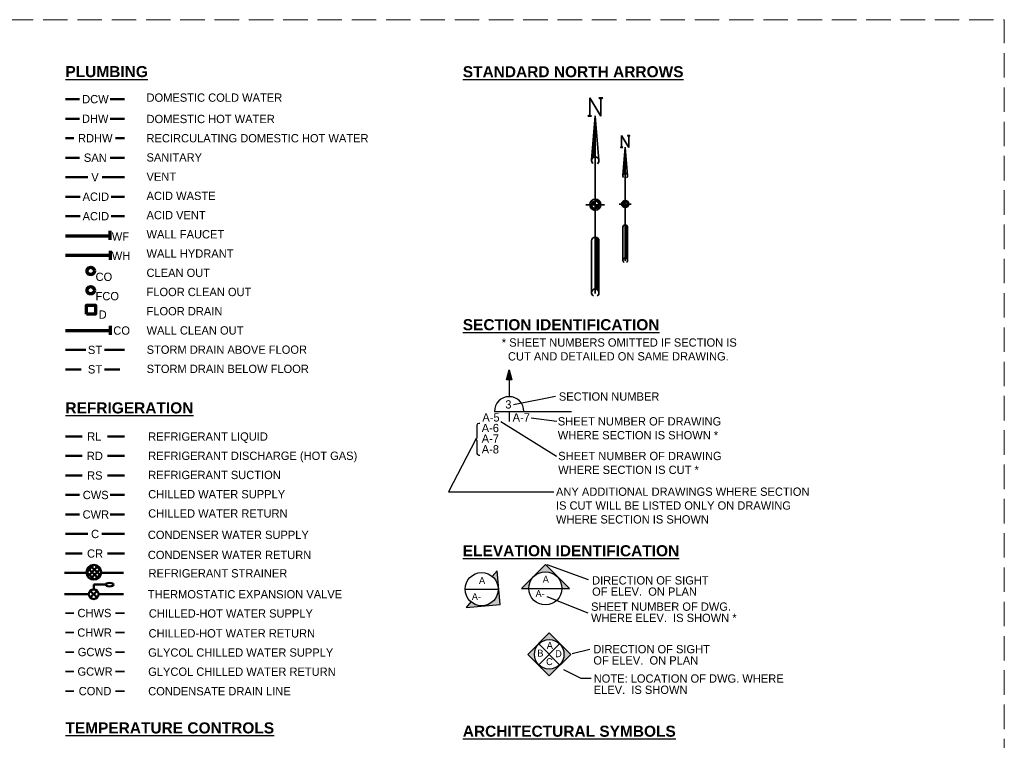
# Paper-space layout 'Layout1' of a CAD drawing. Header units: inches. Extents: x 1.2 to 32.4, y 0.8 to 21.2.
# Tile 12 of 12: x 18.3 to 32.4, y 11 to 21.2. Entities that reach past the tile are written whole.
import ezdxf
from ezdxf.enums import TextEntityAlignment as Align

# ---------------------------------------------------------------- set-up
doc = ezdxf.new("R2010")
doc.units = ezdxf.units.IN
doc.header["$MEASUREMENT"] = 0
for name, pattern in [('DGN Style 2', [0.369858, 0.221915, -0.147943]), ('DGN Style 3', [0.487989, 0.348564, -0.139426]), ('HIDDEN', [0.375, 0.25, -0.125])]:
    doc.linetypes.add(name, pattern=pattern)
for name, color, linetype, lineweight in [('A-ANNO-SYMB', 3, 'Continuous', 25), ('cenwoG302 - G-ANNO-TEXT', 53, 'Continuous', 25), ('G-ANNO-SYMB', 6, 'Continuous', 35), ('G-Anno-Text', 53, 'Continuous', 35), ('M-AFRZ-PIPE', 82, 'Continuous', 35), ('M-CNDW-PIPE', 73, 'Continuous', 50), ('M-CWTR-PIPE', 153, 'Continuous', 50), ('M-REFG-PIPE', 153, 'Continuous', 50), ('P-ACID-PIPE', 7, 'Continuous', 50), ('P-ACID-VENT', 7, 'HIDDEN', 50), ('P-DOMW-CPIP', 113, 'Continuous', 50), ('P-DOMW-EQPM', 7, 'Continuous', 70), ('P-DOMW-HPIP', 113, 'Continuous', 50), ('P-SANR-EQPM', 204, 'Continuous', 70), ('P-SANR-PIPE', 193, 'Continuous', 50), ('P-SANR-VENT', 193, 'HIDDEN', 50), ('P-STRM-PIPE', 153, 'Continuous', 50)]:
    doc.layers.add(name, color=color, linetype=linetype, lineweight=lineweight)
doc.layers.add('G-Anno-Nplt', color=5, linetype='Continuous', lineweight=25, plot=False)
doc.styles.add('Style-Arial', font='ARIAL.TTF')
doc.styles.add('Style-WORKING', font='WORKING.shx')
doc.styles.add('Text', font='txt')
doc.styles.add('Title', font='ARIALBD.TTF')

# ---------------------------------------------------------------- blocks, each defined once
blk = doc.blocks.new('coeSheet')
at = {"layer": 'G-Anno-Nplt', "color": 7, "linetype": 'DGN Style 3', "lineweight": 18, "flags": 128}
blk.add_lwpolyline([(-0.2, 0), (30.875, 0), (30.875, 20.5), (-0.2, 20.5)], close=True, dxfattribs=at)
at = {"layer": 'G-Anno-Text', "color": 1, "linetype": 'Continuous', "lineweight": 25, "style": 'Style-WORKING'}
for tag, p in [('14_appr', (29.227, 18.65)), ('13_appr', (29.43, 18.65)), ('12_appr', (29.633, 18.65)), ('11_appr', (29.836, 18.65)), ('10_appr', (30.039, 18.65)), ('09_appr', (30.242, 18.65)), ('08_appr', (30.445, 18.65)), ('14_date', (29.227, 18.1)), ('13_date', (29.43, 18.1)), ('12_date', (29.633, 18.1)), ('11_date', (29.836, 18.1)), ('10_date', (30.039, 18.1)), ('09_date', (30.242, 18.1)), ('08_date', (30.445, 18.1)), ('14_mark', (29.227, 15.1)), ('13_mark', (29.43, 15.1)), ('12_mark', (29.633, 15.1)), ('11_mark', (29.836, 15.1)), ('10_mark', (30.039, 15.1)), ('09_mark', (30.242, 15.1)), ('08_mark', (30.445, 15.1)), ('07_appr', (29.227, 14.7)), ('06_appr', (29.43, 14.7)), ('05_appr', (29.633, 14.7)), ('04_appr', (29.836, 14.7)), ('03_appr', (30.039, 14.7)), ('02_appr', (30.242, 14.7)), ('01_appr', (30.445, 14.7)), ('07_date', (29.227, 14.15)), ('06_date', (29.43, 14.15)), ('05_date', (29.633, 14.15)), ('04_date', (29.836, 14.15)), ('03_date', (30.039, 14.15)), ('02_date', (30.242, 14.15)), ('01_date', (30.445, 14.15)), ('07_mark', (29.227, 11.15)), ('06_mark', (29.43, 11.15)), ('05_mark', (29.633, 11.15)), ('04_mark', (29.836, 11.15)), ('03_mark', (30.039, 11.15)), ('02_mark', (30.242, 11.15)), ('01_mark', (30.445, 11.15))]:
    blk.add_attdef(tag, text='', height=0.075, rotation=90, dxfattribs=at).set_placement(p, align=Align.MIDDLE_CENTER)
for tag, p in [('14_desc', (29.227, 15.35)), ('13_desc', (29.43, 15.35)), ('12_desc', (29.633, 15.35)), ('11_desc', (29.836, 15.35)), ('10_desc', (30.039, 15.35)), ('09_desc', (30.242, 15.35)), ('08_desc', (30.445, 15.35)), ('07_desc', (29.227, 11.4)), ('06_desc', (29.43, 11.4)), ('05_desc', (29.633, 11.4)), ('04_desc', (29.836, 11.4)), ('03_desc', (30.039, 11.4)), ('02_desc', (30.242, 11.4)), ('01_desc', (30.445, 11.4))]:
    blk.add_attdef(tag, text='', height=0.075, rotation=90, dxfattribs=at).set_placement(p, align=Align.MIDDLE_LEFT)
at = {"layer": 'G-Anno-Text', "color": 1, "linetype": 'Continuous', "lineweight": 25, "style": 'Style-WORKING', "flags": 2}
for tag, p in [('plot_sytime', (30.595, 9.575)), ('plot_scale', (30.595, 8.275)), ('plot_short_design', (30.27, 7.675)), ('plot_design', (-0.255, 2.6)), ('plot_username', (-0.255, 1.4))]:
    blk.add_attdef(tag, text='', height=0.075, rotation=90, dxfattribs=at).set_placement(p, align=Align.TOP_LEFT)
at = {"layer": 'G-Anno-Text', "color": 1, "linetype": 'Continuous', "lineweight": 25, "style": 'Style-WORKING'}
for tag, p in [('issue_date', (29.295, 9.275)), ('file_num', (30.27, 9.275)), ('checked_by', (29.62, 8.454)), ('designed_by_name', (29.295, 7.675)), ('submitted_by_name', (29.945, 7.675)), ('drawn_by', (29.62, 7.675)), ('sheet_size', (30.595, 7.675))]:
    blk.add_attdef(tag, text='', height=0.075, rotation=90, dxfattribs=at).set_placement(p, align=Align.TOP_LEFT)
at = {"layer": 'G-Anno-Text', "color": 6, "linetype": 'Continuous', "lineweight": 35, "style": 'Style-Arial'}
for tag, p in [('sheet_title_1', (30.1, 3.147)), ('sheet_title_2', (30.3, 3.147)), ('sheet_title_3', (30.5, 3.147))]:
    blk.add_attdef(tag, text='', height=0.12, rotation=90, dxfattribs=at).set_placement(p, align=Align.TOP_CENTER)
at = {"layer": 'G-Anno-Text', "linetype": 'Continuous', "lineweight": 50, "style": 'Style-Arial'}
blk.add_attdef('sheet_id', text='', height=0.25, rotation=0, dxfattribs=at).set_placement((29.938, 0.375), align=Align.MIDDLE_CENTER)

psp = doc.layouts.get("Layout1")

# ---------------------------------------------------------------- hatches: boundary and pattern name
at = {"layer": 'A-ANNO-SYMB'}
for points in [[(25.82, 13.498), (25.479, 13.157), (25.584, 13.157, -1), (26.057, 13.157), (26.162, 13.157)], [(24.761, 12.965), (24.694, 12.884), (25.175, 12.927), (25.133, 13.407), (25.065, 13.327, -0.221695), (25.15, 13.146, -0.63707)]]:
    psp.add_hatch(color=256, dxfattribs=at).paths.add_polyline_path(points, flags=16)
h = psp.add_hatch(color=256, dxfattribs=at)
h.paths.add_polyline_path([(25.875, 11.912), (25.569, 12.218), (25.875, 12.525), (26.181, 12.218)])
h.paths.add_polyline_path([(26.085, 12.218, -1), (25.665, 12.218, -1)], flags=16)

# ---------------------------------------------------------------- linework, layer by layer
for p, q in [((25.266, 16.126), (25.305, 16.268)), ((25.266, 16.126), (25.305, 16.268)), ((25.274, 16.126), (25.305, 16.268)), ((25.274, 16.126), (25.305, 16.268)), ((25.282, 16.126), (25.305, 16.268)), ((25.282, 16.126), (25.305, 16.268)), ((25.289, 16.126), (25.305, 16.268)), ((25.289, 16.126), (25.305, 16.268)), ((25.297, 16.126), (25.305, 16.268)), ((25.297, 16.126), (25.305, 16.268)), ((25.304, 16.126), (25.305, 16.268)), ((25.304, 16.126), (25.305, 16.268)), ((25.305, 16.268), (25.305, 15.885)), ((25.305, 16.268), (25.342, 16.126)), ((25.311, 16.126), (25.305, 16.268)), ((25.319, 16.126), (25.305, 16.268)), ((25.326, 16.126), (25.305, 16.268)), ((25.334, 16.126), (25.305, 16.268)), ((25.305, 16.268), (25.342, 16.126)), ((25.311, 16.126), (25.305, 16.268)), ((25.319, 16.126), (25.305, 16.268)), ((25.326, 16.126), (25.305, 16.268)), ((25.334, 16.126), (25.305, 16.268)), ((25.342, 16.126), (25.266, 16.126)), ((25.342, 16.126), (25.266, 16.126)), ((25.094, 15.675), (26.193, 15.675)), ((25.304, 15.675), (25.304, 15.53)), ((24.677, 13.146), (25.15, 13.146)), ((25.727, 12.07), (26.023, 12.367)), ((25.727, 12.367), (26.023, 12.07))]:
    psp.add_line(p, q, dxfattribs=at)
at = {"layer": 'A-ANNO-SYMB', "flags": 128}
psp.add_lwpolyline([(24.761, 12.965), (24.694, 12.884), (25.175, 12.927), (25.133, 13.407), (25.065, 13.327)], dxfattribs=at)
at = {"layer": 'A-ANNO-SYMB'}
for centre, radius in [((24.913, 13.146), 0.236), ((25.82, 13.157), 0.236), ((25.875, 12.218), 0.21)]:
    psp.add_circle(centre, radius, dxfattribs=at)
psp.add_arc((25.305, 15.675), 0.21, 0, 180, dxfattribs=at)
for points in [[(25.479, 13.157), (26.162, 13.157), (25.82, 13.498)], [(25.875, 11.912), (26.181, 12.218), (25.875, 12.525), (25.569, 12.218)]]:
    psp.add_3dface(points, dxfattribs=at)
at = {"layer": 'cenwoG302 - G-ANNO-TEXT'}
for p, q in [((25.964, 15.887), (25.366, 15.767)), ((25.984, 15.532), (25.617, 15.578)), ((24.847, 15.48), (24.847, 15.296)), ((24.872, 15.506), (24.887, 15.506)), ((25.978, 15.034), (25.186, 15.529)), ((24.83, 15.279), (24.442, 14.529)), ((24.847, 15.263), (24.847, 15.078)), ((24.872, 15.053), (24.887, 15.053)), ((24.442, 14.529), (25.939, 14.529)), ((26.436, 13.278), (25.847, 13.494)), ((26.436, 13.278), (25.847, 13.494)), ((26.43, 12.804), (25.847, 13.038)), ((26.43, 12.804), (25.847, 13.038)), ((26.454, 12.287), (26.201, 12.227)), ((26.454, 12.287), (26.201, 12.227))]:
    psp.add_line(p, q, dxfattribs=at)
at = {"layer": 'cenwoG302 - G-ANNO-TEXT', "flags": 128}
psp.add_lwpolyline([(26.472, 11.873), (26.328, 11.872), (26.081, 11.999)], dxfattribs=at)
at = {"layer": 'cenwoG302 - G-ANNO-TEXT'}
for centre, radius, start, end in [((24.872, 15.48), 0.0252, 90, 180), ((24.83, 15.296), 0.0168, 270, 0), ((24.83, 15.263), 0.0168, 0, 90), ((24.872, 15.078), 0.0252, 180, 270)]:
    psp.add_arc(centre, radius, start, end, dxfattribs=at)
psp.add_point((24.83, 15.279), dxfattribs=at)
at = {"layer": 'G-ANNO-SYMB'}
for p, q in [((26.451, 19.876), (26.451, 20.138)), ((26.609, 19.876), (26.451, 20.138)), ((26.636, 20.138), (26.583, 20.138)), ((26.609, 20.12), (26.583, 20.138)), ((26.609, 20.12), (26.636, 20.138)), ((26.609, 19.876), (26.609, 20.138)), ((26.45, 19.892), (26.425, 19.875)), ((26.425, 19.875), (26.477, 19.875)), ((26.45, 19.892), (26.477, 19.875)), ((26.528, 19.88), (26.477, 19.249)), ((26.528, 19.875), (26.583, 19.249)), ((26.53, 19.851), (26.53, 17.351)), ((26.905, 19.433), (26.905, 19.601)), ((27.006, 19.433), (26.905, 19.601)), ((27.023, 19.601), (26.989, 19.601)), ((27.007, 19.589), (26.989, 19.601)), ((27.006, 19.433), (27.006, 19.601)), ((27.007, 19.589), (27.023, 19.601)), ((26.905, 19.443), (26.889, 19.432)), ((26.889, 19.432), (26.922, 19.432)), ((26.905, 19.443), (26.922, 19.432)), ((26.954, 19.435), (26.922, 19.031)), ((26.954, 19.432), (26.989, 19.031)), ((26.956, 19.417), (26.956, 17.817)), ((26.662, 18.615), (26.398, 18.615)), ((26.53, 18.613), (26.451, 18.613)), ((26.53, 18.613), (26.599, 18.613)), ((27.04, 18.626), (26.871, 18.626)), ((26.956, 18.625), (26.905, 18.625)), ((26.956, 18.625), (27, 18.625)), ((26.922, 18.297), (26.922, 17.826)), ((26.959, 18.264), (26.959, 17.86)), ((26.963, 18.264), (26.963, 17.86)), ((26.966, 18.264), (26.966, 17.86)), ((26.968, 18.264), (26.968, 17.86)), ((26.97, 18.264), (26.97, 17.86)), ((26.973, 18.264), (26.973, 17.86)), ((26.975, 18.264), (26.975, 17.86)), ((26.978, 18.264), (26.978, 17.86)), ((26.98, 18.264), (26.98, 17.86)), ((26.982, 18.264), (26.982, 17.86)), ((26.985, 18.28), (26.985, 17.86)), ((26.987, 18.284), (26.987, 17.86)), ((26.989, 17.827), (26.989, 18.297)), ((26.477, 18.102), (26.477, 17.366)), ((26.575, 18.074), (26.575, 17.418)), ((26.578, 18.082), (26.578, 17.418)), ((26.583, 17.367), (26.583, 18.102)), ((26.535, 18.05), (26.535, 17.418)), ((26.541, 18.05), (26.541, 17.418)), ((26.546, 18.05), (26.546, 17.418)), ((26.549, 18.05), (26.549, 17.418)), ((26.552, 18.05), (26.552, 17.418)), ((26.556, 18.05), (26.556, 17.418)), ((26.56, 18.05), (26.56, 17.418)), ((26.564, 18.05), (26.564, 17.418)), ((26.567, 18.05), (26.567, 17.418)), ((26.572, 18.05), (26.572, 17.418))]:
    psp.add_line(p, q, dxfattribs=at)
at = {"layer": 'G-ANNO-SYMB', "flags": 128}
for points in [[(26.63, 20.137), (26.588, 20.138), (26.608, 20.123), (26.632, 20.136), (26.588, 20.137), (26.627, 20.135), (26.595, 20.135), (26.609, 20.125), (26.625, 20.135), (26.599, 20.132), (26.611, 20.125), (26.621, 20.132), (26.603, 20.132), (26.618, 20.132), (26.606, 20.13), (26.618, 20.13), (26.605, 20.13), (26.614, 20.128), (26.611, 20.127), (26.603, 20.132)], [(26.469, 19.876), (26.431, 19.876), (26.467, 19.879), (26.45, 19.889), (26.432, 19.878), (26.469, 19.876), (26.453, 19.888), (26.438, 19.881), (26.461, 19.879), (26.45, 19.886), (26.441, 19.881), (26.456, 19.883), (26.446, 19.886), (26.458, 19.885), (26.46, 19.883), (26.458, 19.881)], [(26.483, 19.278), (26.528, 19.832), (26.483, 19.279), (26.528, 19.802), (26.487, 19.278), (26.53, 19.755), (26.493, 19.289), (26.529, 19.681), (26.526, 19.299), (26.525, 19.619), (26.52, 19.299), (26.521, 19.586), (26.516, 19.298), (26.516, 19.526), (26.511, 19.297), (26.511, 19.478), (26.509, 19.292), (26.508, 19.426), (26.505, 19.297), (26.504, 19.384), (26.502, 19.292), (26.499, 19.347), (26.498, 19.292), (26.493, 19.289), (26.491, 19.279), (26.481, 19.271), (26.502, 19.309), (26.523, 19.3), (26.525, 19.458), (26.505, 19.542), (26.53, 19.784)], [(27.02, 19.6), (26.993, 19.601), (27.006, 19.591), (27.021, 19.599), (26.993, 19.6), (27.018, 19.598), (26.997, 19.598), (27.007, 19.592), (27.016, 19.598), (27, 19.597), (27.008, 19.592), (27.014, 19.597), (27.002, 19.597), (27.012, 19.597), (27.005, 19.596), (27.012, 19.595), (27.004, 19.595), (27.009, 19.594), (27.008, 19.594), (27.002, 19.597)], [(26.917, 19.433), (26.893, 19.433), (26.916, 19.435), (26.905, 19.441), (26.893, 19.434), (26.917, 19.433), (26.907, 19.441), (26.897, 19.436), (26.912, 19.435), (26.905, 19.44), (26.899, 19.436), (26.908, 19.437), (26.902, 19.439), (26.91, 19.438), (26.911, 19.437), (26.91, 19.436)], [(26.926, 19.05), (26.954, 19.405), (26.926, 19.051), (26.954, 19.386), (26.928, 19.05), (26.956, 19.356), (26.932, 19.057), (26.955, 19.308), (26.953, 19.064), (26.953, 19.268), (26.95, 19.064), (26.95, 19.247), (26.947, 19.063), (26.947, 19.209), (26.944, 19.062), (26.944, 19.178), (26.943, 19.059), (26.942, 19.145), (26.94, 19.062), (26.939, 19.118), (26.938, 19.059), (26.936, 19.094), (26.935, 19.059), (26.932, 19.057), (26.931, 19.051), (26.924, 19.046), (26.938, 19.07), (26.951, 19.064), (26.953, 19.165), (26.94, 19.219), (26.956, 19.374)], [(26.528, 18.618), (26.528, 18.666), (26.526, 18.617), (26.479, 18.619), (26.524, 18.621), (26.527, 18.666), (26.521, 18.621), (26.479, 18.619), (26.519, 18.624), (26.525, 18.666), (26.518, 18.627), (26.478, 18.622), (26.517, 18.629), (26.523, 18.666), (26.515, 18.631), (26.48, 18.624), (26.514, 18.634), (26.519, 18.666), (26.513, 18.636), (26.479, 18.626), (26.511, 18.638), (26.518, 18.665), (26.509, 18.639), (26.48, 18.626), (26.508, 18.639), (26.516, 18.664), (26.507, 18.64), (26.482, 18.629), (26.505, 18.642), (26.514, 18.664), (26.505, 18.642), (26.481, 18.633), (26.503, 18.645), (26.511, 18.661), (26.503, 18.645), (26.482, 18.635), (26.503, 18.647), (26.511, 18.661), (26.501, 18.648), (26.482, 18.639), (26.501, 18.65), (26.511, 18.663), (26.487, 18.642), (26.508, 18.662), (26.493, 18.645), (26.492, 18.65), (26.499, 18.657), (26.501, 18.659)], [(26.605, 18.619), (26.583, 18.62), (26.605, 18.619), (26.603, 18.638), (26.597, 18.652), (26.59, 18.661), (26.583, 18.672), (26.572, 18.682), (26.56, 18.688), (26.548, 18.693), (26.53, 18.694), (26.533, 18.67), (26.536, 18.691), (26.538, 18.67), (26.546, 18.668), (26.556, 18.665), (26.562, 18.662), (26.569, 18.657), (26.574, 18.65), (26.578, 18.641), (26.582, 18.631), (26.585, 18.621), (26.604, 18.621), (26.585, 18.628), (26.602, 18.625), (26.599, 18.644), (26.587, 18.665), (26.567, 18.682), (26.55, 18.687), (26.536, 18.691), (26.565, 18.677), (26.587, 18.666), (26.597, 18.628), (26.585, 18.664), (26.535, 18.689), (26.585, 18.658), (26.592, 18.626), (26.583, 18.661), (26.538, 18.684), (26.583, 18.654), (26.588, 18.628), (26.58, 18.654), (26.54, 18.682), (26.58, 18.649), (26.585, 18.624), (26.576, 18.65), (26.536, 18.679), (26.548, 18.668), (26.564, 18.66), (26.579, 18.641), (26.601, 18.625), (26.592, 18.651), (26.584, 18.656), (26.562, 18.67), (26.573, 18.675), (26.552, 18.687)], [(26.954, 18.628), (26.954, 18.658), (26.953, 18.627), (26.923, 18.628), (26.952, 18.63), (26.954, 18.659), (26.95, 18.63), (26.923, 18.629), (26.949, 18.632), (26.952, 18.658), (26.948, 18.633), (26.923, 18.63), (26.947, 18.635), (26.951, 18.659), (26.946, 18.636), (26.924, 18.631), (26.946, 18.638), (26.949, 18.658), (26.945, 18.639), (26.923, 18.633), (26.944, 18.64), (26.948, 18.658), (26.943, 18.641), (26.924, 18.633), (26.942, 18.641), (26.947, 18.657), (26.941, 18.642), (26.925, 18.634), (26.94, 18.643), (26.945, 18.657), (26.94, 18.643), (26.924, 18.637), (26.939, 18.645), (26.944, 18.656), (26.938, 18.645), (26.925, 18.639), (26.939, 18.646), (26.944, 18.655), (26.937, 18.647), (26.925, 18.641), (26.937, 18.648), (26.944, 18.657), (26.929, 18.643), (26.942, 18.656), (26.932, 18.645), (26.931, 18.648), (26.936, 18.653), (26.937, 18.654)], [(27.004, 18.628), (26.99, 18.629), (27.004, 18.628), (27.002, 18.64), (26.999, 18.65), (26.994, 18.655), (26.989, 18.662), (26.982, 18.668), (26.975, 18.673), (26.967, 18.675), (26.956, 18.677), (26.958, 18.661), (26.96, 18.674), (26.961, 18.661), (26.966, 18.66), (26.972, 18.658), (26.977, 18.656), (26.981, 18.653), (26.984, 18.648), (26.987, 18.643), (26.989, 18.636), (26.991, 18.63), (27.003, 18.63), (26.991, 18.634), (27.002, 18.632), (27, 18.644), (26.992, 18.658), (26.979, 18.669), (26.968, 18.672), (26.96, 18.674), (26.978, 18.666), (26.992, 18.658), (26.999, 18.634), (26.991, 18.657), (26.959, 18.673), (26.991, 18.653), (26.995, 18.633), (26.99, 18.656), (26.961, 18.67), (26.99, 18.651), (26.993, 18.634), (26.988, 18.651), (26.962, 18.668), (26.988, 18.647), (26.991, 18.631), (26.985, 18.648), (26.96, 18.667), (26.967, 18.66), (26.978, 18.654), (26.987, 18.643), (27.001, 18.632), (26.995, 18.649), (26.991, 18.652), (26.976, 18.661), (26.983, 18.664), (26.97, 18.672)], [(26.528, 18.54), (26.528, 18.562), (26.516, 18.565), (26.503, 18.57), (26.493, 18.574), (26.488, 18.581), (26.482, 18.588), (26.48, 18.595), (26.476, 18.603), (26.475, 18.611), (26.475, 18.614), (26.452, 18.614), (26.456, 18.598), (26.46, 18.588), (26.466, 18.577), (26.474, 18.565), (26.481, 18.559), (26.488, 18.553), (26.497, 18.55), (26.503, 18.544), (26.514, 18.541), (26.524, 18.54), (26.527, 18.56), (26.522, 18.542), (26.504, 18.55), (26.495, 18.554), (26.486, 18.558), (26.476, 18.57), (26.466, 18.582), (26.46, 18.602), (26.456, 18.612), (26.472, 18.613), (26.483, 18.586), (26.493, 18.572), (26.525, 18.559), (26.519, 18.544), (26.486, 18.563), (26.46, 18.607), (26.472, 18.609), (26.478, 18.591), (26.486, 18.577), (26.493, 18.568), (26.523, 18.56), (26.518, 18.548), (26.488, 18.566), (26.464, 18.607), (26.49, 18.571), (26.522, 18.554), (26.492, 18.564), (26.52, 18.552), (26.469, 18.582), (26.47, 18.61), (26.475, 18.599), (26.499, 18.56), (26.477, 18.576)], [(26.532, 18.565), (26.548, 18.575), (26.559, 18.576), (26.567, 18.585), (26.572, 18.592), (26.575, 18.598), (26.578, 18.613), (26.533, 18.611), (26.53, 18.569), (26.535, 18.606), (26.577, 18.612)], [(26.532, 18.565), (26.532, 18.612), (26.58, 18.614), (26.535, 18.609), (26.534, 18.565), (26.536, 18.608), (26.582, 18.613), (26.535, 18.605), (26.535, 18.564), (26.536, 18.605), (26.581, 18.609), (26.539, 18.604), (26.538, 18.565), (26.541, 18.603), (26.582, 18.609), (26.543, 18.602), (26.54, 18.566), (26.545, 18.601), (26.58, 18.608), (26.545, 18.597), (26.544, 18.567), (26.546, 18.596), (26.582, 18.607), (26.548, 18.595), (26.546, 18.569), (26.55, 18.592), (26.579, 18.603), (26.547, 18.589), (26.548, 18.57), (26.551, 18.593), (26.579, 18.603), (26.551, 18.59), (26.55, 18.568), (26.555, 18.588), (26.58, 18.603), (26.551, 18.57), (26.573, 18.598), (26.552, 18.572), (26.569, 18.596), (26.552, 18.576), (26.566, 18.594), (26.551, 18.579), (26.565, 18.595), (26.578, 18.598), (26.574, 18.591), (26.567, 18.584), (26.564, 18.578), (26.558, 18.576), (26.555, 18.572), (26.548, 18.567), (26.539, 18.565), (26.543, 18.577), (26.576, 18.605), (26.573, 18.588), (26.566, 18.577), (26.556, 18.572), (26.543, 18.568), (26.543, 18.6), (26.564, 18.603), (26.572, 18.603), (26.546, 18.594), (26.573, 18.602), (26.546, 18.593), (26.557, 18.577), (26.572, 18.593), (26.558, 18.578), (26.573, 18.591), (26.558, 18.592), (26.551, 18.587)], [(26.954, 18.578), (26.954, 18.592), (26.947, 18.594), (26.938, 18.597), (26.932, 18.599), (26.929, 18.604), (26.925, 18.609), (26.924, 18.613), (26.921, 18.618), (26.92, 18.623), (26.92, 18.625), (26.906, 18.625), (26.908, 18.615), (26.911, 18.609), (26.915, 18.602), (26.92, 18.594), (26.924, 18.59), (26.929, 18.586), (26.934, 18.584), (26.939, 18.581), (26.946, 18.579), (26.952, 18.578), (26.954, 18.591), (26.951, 18.579), (26.939, 18.584), (26.933, 18.587), (26.928, 18.589), (26.921, 18.597), (26.915, 18.605), (26.911, 18.617), (26.908, 18.624), (26.919, 18.624), (26.926, 18.607), (26.932, 18.598), (26.953, 18.59), (26.948, 18.581), (26.928, 18.593), (26.911, 18.621), (26.918, 18.622), (26.923, 18.61), (26.928, 18.602), (26.932, 18.596), (26.951, 18.59), (26.948, 18.583), (26.929, 18.595), (26.914, 18.621), (26.93, 18.597), (26.951, 18.587), (26.931, 18.593), (26.95, 18.585), (26.917, 18.605), (26.917, 18.623), (26.92, 18.616), (26.936, 18.59), (26.922, 18.601)], [(26.957, 18.594), (26.967, 18.6), (26.974, 18.601), (26.98, 18.607), (26.983, 18.611), (26.985, 18.615), (26.986, 18.624), (26.958, 18.623), (26.956, 18.596), (26.959, 18.62), (26.986, 18.624)], [(26.957, 18.594), (26.957, 18.624), (26.988, 18.625), (26.959, 18.622), (26.958, 18.594), (26.96, 18.622), (26.989, 18.624), (26.959, 18.619), (26.959, 18.593), (26.96, 18.619), (26.988, 18.622), (26.961, 18.619), (26.961, 18.594), (26.963, 18.618), (26.989, 18.622), (26.964, 18.617), (26.962, 18.595), (26.965, 18.617), (26.988, 18.621), (26.965, 18.615), (26.965, 18.595), (26.966, 18.613), (26.989, 18.621), (26.967, 18.613), (26.966, 18.596), (26.968, 18.611), (26.987, 18.618), (26.967, 18.609), (26.967, 18.597), (26.969, 18.612), (26.987, 18.618), (26.97, 18.61), (26.968, 18.596), (26.972, 18.609), (26.988, 18.618), (26.97, 18.597), (26.983, 18.615), (26.97, 18.598), (26.981, 18.613), (26.97, 18.601), (26.979, 18.612), (26.97, 18.603), (26.978, 18.613), (26.987, 18.615), (26.984, 18.61), (26.98, 18.606), (26.978, 18.602), (26.974, 18.601), (26.972, 18.598), (26.967, 18.595), (26.961, 18.594), (26.964, 18.602), (26.985, 18.619), (26.983, 18.609), (26.979, 18.602), (26.972, 18.598), (26.964, 18.596), (26.964, 18.616), (26.978, 18.618), (26.982, 18.618), (26.966, 18.612), (26.983, 18.617), (26.966, 18.612), (26.973, 18.602), (26.983, 18.612), (26.974, 18.602), (26.983, 18.61), (26.974, 18.611), (26.97, 18.608)], [(26.96, 18.268), (26.956, 18.329), (26.961, 18.273), (26.958, 18.327), (26.963, 18.269), (26.961, 18.329), (26.966, 18.266), (26.966, 18.324), (26.97, 18.274), (26.97, 18.325), (26.971, 18.274), (26.971, 18.322), (26.975, 18.276), (26.977, 18.324), (26.98, 18.276), (26.983, 18.311), (26.982, 18.285), (26.985, 18.306), (26.985, 18.285), (26.966, 18.271), (26.966, 18.283), (26.963, 18.322)], [(26.985, 18.275), (26.971, 18.266), (26.983, 18.266), (26.983, 18.271), (26.968, 18.264), (26.983, 18.266), (26.973, 18.265), (26.973, 17.856), (26.988, 17.857), (26.989, 17.838), (26.986, 17.857), (26.978, 17.856), (26.975, 17.858), (26.985, 17.855), (26.988, 17.843), (26.982, 17.854), (26.974, 17.855), (26.98, 17.851), (26.983, 17.848), (26.986, 17.845), (26.988, 17.841)], [(26.536, 18.056), (26.53, 18.151), (26.539, 18.063), (26.534, 18.148), (26.541, 18.058), (26.539, 18.151), (26.546, 18.053), (26.546, 18.143), (26.551, 18.066), (26.551, 18.146), (26.554, 18.066), (26.554, 18.141), (26.561, 18.068), (26.563, 18.143), (26.568, 18.068), (26.573, 18.124), (26.571, 18.083), (26.576, 18.115), (26.576, 18.083), (26.546, 18.061), (26.546, 18.08), (26.541, 18.141)], [(26.575, 18.067), (26.554, 18.052), (26.572, 18.052), (26.573, 18.061), (26.549, 18.05), (26.573, 18.053), (26.557, 18.051), (26.556, 17.413), (26.58, 17.414), (26.583, 17.383), (26.578, 17.414), (26.565, 17.413), (26.56, 17.415), (26.576, 17.41), (26.58, 17.392), (26.572, 17.409), (26.559, 17.41), (26.567, 17.404), (26.572, 17.399), (26.578, 17.394), (26.58, 17.389)]]:
    psp.add_lwpolyline(points, dxfattribs=at)
at = {"layer": 'G-ANNO-SYMB'}
for centre, radius in [((26.53, 18.617), 0.0788), ((26.53, 18.615), 0.0526), ((26.956, 18.627), 0.0505), ((26.956, 18.626), 0.0337)]:
    psp.add_circle(centre, radius, dxfattribs=at)
for centre, radius, start, end in [((26.53, 19.244), 0.0526, 304.671, 229.4481), ((26.956, 19.029), 0.0337, 304.671, 229.4481), ((26.956, 18.297), 0.0337, 270, 180), ((26.53, 18.102), 0.0526, 270, 180), ((26.956, 17.826), 0.0337, 300.9152, 242.8395), ((26.53, 17.365), 0.0526, 300.9152, 242.8395)]:
    psp.add_arc(centre, radius, start, end, dxfattribs=at)
at = {"layer": 'M-AFRZ-PIPE'}
for p, q in [((18.991, 12.806), (19.112, 12.806)), ((19.706, 12.806), (19.833, 12.806)), ((18.991, 12.528), (19.112, 12.528)), ((19.706, 12.528), (19.833, 12.528)), ((18.991, 12.251), (19.112, 12.251)), ((19.706, 12.251), (19.833, 12.251)), ((18.991, 11.973), (19.112, 11.973)), ((19.706, 11.973), (19.833, 11.973)), ((18.991, 11.695), (19.112, 11.695)), ((19.706, 11.695), (19.833, 11.695))]:
    psp.add_line(p, q, dxfattribs=at)
at = {"layer": 'M-CNDW-PIPE'}
for p, q in [((18.991, 13.931), (19.309, 13.931)), ((19.509, 13.931), (19.833, 13.931)), ((18.991, 13.653), (19.23, 13.653)), ((19.588, 13.653), (19.833, 13.653))]:
    psp.add_line(p, q, dxfattribs=at)
at = {"layer": 'M-CWTR-PIPE'}
for p, q in [((18.991, 14.486), (19.191, 14.486)), ((19.627, 14.486), (19.833, 14.486)), ((18.991, 14.209), (19.191, 14.209)), ((19.627, 14.209), (19.833, 14.209))]:
    psp.add_line(p, q, dxfattribs=at)
at = {"layer": 'M-REFG-PIPE'}
for p, q in [((18.991, 15.319), (19.23, 15.319)), ((19.588, 15.319), (19.833, 15.319)), ((18.991, 15.042), (19.23, 15.042)), ((19.588, 15.042), (19.833, 15.042)), ((18.991, 14.764), (19.23, 14.764)), ((19.588, 14.764), (19.833, 14.764)), ((19.29, 13.384), (19.397, 13.491)), ((19.308, 13.327), (19.454, 13.473)), ((19.349, 13.48), (19.49, 13.34)), ((19.415, 13.489), (19.498, 13.406)), ((18.978, 13.376), (19.289, 13.376)), ((19.29, 13.391), (19.4, 13.281)), ((19.309, 13.446), (19.455, 13.3)), ((19.347, 13.292), (19.489, 13.434)), ((19.412, 13.282), (19.499, 13.369)), ((19.499, 13.376), (19.819, 13.376)), ((19.394, 13.142), (19.394, 13.21)), ((19.394, 13.21), (19.562, 13.21)), ((18.978, 13.075), (19.325, 13.075)), ((19.442, 13.026), (19.345, 13.122)), ((19.345, 13.026), (19.442, 13.122)), ((19.462, 13.075), (19.819, 13.075))]:
    psp.add_line(p, q, dxfattribs=at)
for centre, radius in [((19.395, 13.386), 0.105), ((19.394, 13.074), 0.0684)]:
    psp.add_circle(centre, radius, dxfattribs=at)
psp.add_ellipse((19.619, 13.21), major_axis=(0.0571, -0.0005), ratio=0.435596, start_param=0, end_param=6.283175, dxfattribs=at)
at = {"layer": 'P-ACID-PIPE'}
for p, q in [((18.991, 18.731), (19.202, 18.731)), ((19.644, 18.731), (19.833, 18.731))]:
    psp.add_line(p, q, dxfattribs=at)
at = {"layer": 'P-ACID-VENT', "linetype": 'DGN Style 2'}
for p, q in [((18.991, 18.453), (19.202, 18.453)), ((19.644, 18.453), (19.833, 18.453))]:
    psp.add_line(p, q, dxfattribs=at)
at = {"layer": 'P-DOMW-CPIP'}
for p, q in [((18.991, 20.119), (19.191, 20.119)), ((19.627, 20.119), (19.833, 20.119))]:
    psp.add_line(p, q, dxfattribs=at)
at = {"layer": 'P-DOMW-EQPM'}
for p, q in [((19.622, 18.243), (19.622, 18.116)), ((18.991, 18.175), (19.623, 18.175)), ((19.629, 17.96), (19.629, 17.833)), ((18.991, 17.898), (19.625, 17.898))]:
    psp.add_line(p, q, dxfattribs=at)
at = {"layer": 'P-DOMW-HPIP'}
for p, q in [((18.991, 19.841), (19.191, 19.841)), ((19.627, 19.841), (19.833, 19.841)), ((18.991, 19.564), (19.112, 19.564)), ((19.706, 19.564), (19.833, 19.564))]:
    psp.add_line(p, q, dxfattribs=at)
at = {"layer": 'P-SANR-EQPM'}
for p, q in [((18.992, 16.829), (19.627, 16.829)), ((19.628, 16.893), (19.628, 16.767))]:
    psp.add_line(p, q, dxfattribs=at)
for centre in [(19.351, 17.674), (19.351, 17.399)]:
    psp.add_circle(centre, 0.0526, dxfattribs=at)
psp.add_3dface([(19.293, 17.059), (19.293, 17.185), (19.419, 17.185), (19.419, 17.059)], dxfattribs=at)
at = {"layer": 'P-SANR-PIPE'}
for p, q in [((18.991, 19.286), (19.191, 19.286)), ((19.627, 19.286), (19.833, 19.286))]:
    psp.add_line(p, q, dxfattribs=at)
at = {"layer": 'P-SANR-VENT', "ltscale": 10}
for p, q in [((18.991, 19.008), (19.311, 19.008)), ((19.513, 19.008), (19.833, 19.008))]:
    psp.add_line(p, q, dxfattribs=at)
at = {"layer": 'P-STRM-PIPE'}
for p, q in [((18.992, 16.551), (19.281, 16.551)), ((19.545, 16.551), (19.834, 16.551))]:
    psp.add_line(p, q, dxfattribs=at)
at = {"layer": 'P-STRM-PIPE', "linetype": 'DGN Style 2'}
for p, q in [((18.992, 16.274), (19.281, 16.274)), ((19.545, 16.274), (19.834, 16.274))]:
    psp.add_line(p, q, dxfattribs=at)

# ---------------------------------------------------------------- block references
at = {"layer": 'G-Anno-Nplt', "color": 7, "linetype": 'DGN Style 3', "lineweight": 18}
psp.add_blockref('coeSheet', (1.475, 0.75), dxfattribs=at)

# ---------------------------------------------------------------- texts
at = {"layer": 'A-ANNO-SYMB', "style": 'Text'}
for s, height, p in [('3', 0.118, (25.294, 15.775)), ('A', 0.0984, (25.883, 12.345)), ('B', 0.0984, (25.749, 12.235)), ('D', 0.0984, (26.006, 12.227)), ('C', 0.0984, (25.878, 12.114))]:
    psp.add_text(s, height=height, dxfattribs=at).set_placement(p, align=Align.MIDDLE_CENTER)
for s, p in [('A-5', (25.169, 15.59)), ('A-6', (25.16, 15.439)), ('A-7', (25.16, 15.288)), ('A-8', (25.16, 15.136))]:
    psp.add_text(s, height=0.1181, dxfattribs=at).set_placement(p, align=Align.MIDDLE_RIGHT)
psp.add_text('A-7', height=0.1181, dxfattribs=at).set_placement((25.354, 15.59), align=Align.MIDDLE_LEFT)
for s, p in [(' A ', (24.919, 13.219)), (' A ', (25.826, 13.237)), (' A-  ', (24.857, 12.99)), (' A-  ', (25.764, 13.033))]:
    psp.add_text(s, height=0.0984, dxfattribs=at).set_placement(p, align=Align.CENTER)
at = {"layer": 'cenwoG302 - G-ANNO-TEXT', "style": 'Text'}
for s, height, p in [('DOMESTIC COLD WATER', 0.11811, (20.145, 20.082)), ('DOMESTIC HOT WATER', 0.11811, (20.145, 19.778)), ('RECIRCULATING DOMESTIC HOT WATER', 0.11811, (20.145, 19.504)), ('SANITARY', 0.1181, (20.145, 19.231)), ('VENT', 0.1181, (20.145, 18.957)), ('ACID WASTE', 0.1181, (20.145, 18.684)), ('ACID VENT', 0.1181, (20.145, 18.41)), ('WALL FAUCET', 0.11811, (20.145, 18.137)), ('WALL HYDRANT', 0.11811, (20.145, 17.863)), ('CLEAN OUT', 0.1181, (20.145, 17.589)), ('FLOOR CLEAN OUT', 0.11811, (20.145, 17.316)), ('FLOOR DRAIN', 0.11811, (20.145, 17.042)), ('WALL CLEAN OUT', 0.11811, (20.146, 16.769)), ('STORM DRAIN ABOVE FLOOR', 0.11811, (20.147, 16.495)), ('STORM DRAIN BELOW FLOOR', 0.11811, (20.147, 16.222)), ('REFRIGERANT LIQUID', 0.11811, (20.169, 15.259)), ('REFRIGERANT DISCHARGE (HOT GAS)', 0.11811, (20.169, 14.985)), ('REFRIGERANT SUCTION', 0.11811, (20.169, 14.712)), ('CHILLED WATER SUPPLY', 0.11811, (20.169, 14.438)), ('CHILLED WATER RETURN', 0.11811, (20.169, 14.164)), ('CONDENSER WATER SUPPLY', 0.11811, (20.164, 13.86)), ('CONDENSER WATER RETURN', 0.11811, (20.164, 13.574)), ('REFRIGERANT STRAINER', 0.11811, (20.174, 13.312)), ('DIRECTION OF SIGHT', 0.11811, (26.485, 13.212)), ('OF ELEV.  ON PLAN', 0.11811, (26.485, 13.052)), ('THERMOSTATIC EXPANSION VALVE', 0.11811, (20.164, 13.014)), ('SHEET NUMBER OF DWG.', 0.11811, (26.47, 12.838)), ('CHILLED-HOT WATER SUPPLY', 0.11811, (20.178, 12.741)), ('WHERE ELEV.  IS SHOWN *', 0.11811, (26.47, 12.678)), ('CHILLED-HOT WATER RETURN', 0.11811, (20.174, 12.458)), ('DIRECTION OF SIGHT', 0.11811, (26.503, 12.233)), ('GLYCOL CHILLED WATER SUPPLY', 0.11811, (20.169, 12.185)), ('OF ELEV.  ON PLAN', 0.11811, (26.503, 12.073)), ('GLYCOL CHILLED WATER RETURN', 0.11811, (20.169, 11.912)), ('NOTE: LOCATION OF DWG. WHERE', 0.11811, (26.508, 11.815)), ('ELEV.  IS SHOWN', 0.11811, (26.508, 11.655)), ('CONDENSATE DRAIN LINE', 0.11811, (20.169, 11.634))]:
    psp.add_text(s, height=height, dxfattribs=at).set_placement(p)
psp.add_text('SECTION NUMBER', height=0.11811, dxfattribs=at).set_placement((26.727, 15.887), align=Align.MIDDLE_CENTER)
at = {"layer": 'cenwoG302 - G-ANNO-TEXT', "attachment_point": 1}
for s, insert, char_height, width, style in [('\\LPLUMBING', (18.991, 20.59), 0.1575, 1.22162, 'Title'), ('\\LSECTION IDENTIFICATION', (24.645, 16.988), 0.15748, 2.98454, 'Title'), ('* SHEET NUMBERS OMITTED IF SECTION IS\\P  CUT AND DETAILED ON SAME DRAWING.', (25.2, 16.715), 0.11811, 4.04739, 'Text'), ('\\LREFRIGERATION', (18.991, 15.804), 0.15748, 1.8449, 'Title'), ('SHEET NUMBER OF DRAWING WHERE SECTION IS SHOWN *', (25.997, 15.593), 0.11811, 2.68064, 'Text'), ('SHEET NUMBER OF DRAWING WHERE SECTION IS CUT *', (26.003, 15.1), 0.11811, 2.64034, 'Text'), ('ANY ADDITIONAL DRAWINGS WHERE SECTION IS CUT WILL BE LISTED ONLY ON DRAWING WHERE SECTION IS SHOWN', (25.971, 14.592), 0.11811, 3.6558, 'Text'), ('\\LELEVATION IDENTIFICATION', (24.645, 13.771), 0.15748, 3.32754, 'Title'), ('\\LTEMPERATURE CONTROLS', (18.991, 11.25), 0.15748, 3.06208, 'Title'), ('\\LARCHITECTURAL SYMBOLS', (24.645, 11.203), 0.15748, 3.06208, 'Title')]:
    psp.add_mtext(s, dxfattribs=dict(at, insert=insert, char_height=char_height, width=width, style=style))
at = {"layer": 'cenwoG302 - G-ANNO-TEXT', "insert": (24.645, 20.588), "char_height": 0.15748, "width": 3.35759, "attachment_point": 1, "line_spacing_factor": 0.615, "style": 'Title'}
psp.add_mtext('\\LSTANDARD NORTH ARROWS', dxfattribs=at)
at = {"layer": 'M-AFRZ-PIPE', "style": 'Text'}
for s, p in [('CHWS', (19.404, 12.806)), ('CHWR', (19.406, 12.528)), ('GCWS', (19.412, 12.251)), ('GCWR', (19.413, 11.973)), ('COND', (19.413, 11.695))]:
    psp.add_text(s, height=0.1181, dxfattribs=at).set_placement(p, align=Align.MIDDLE_CENTER)
at = {"layer": 'M-CNDW-PIPE', "style": 'Text'}
for s, height, p in [('C', 0.118, (19.413, 13.931)), ('CR', 0.1181, (19.413, 13.653))]:
    psp.add_text(s, height=height, dxfattribs=at).set_placement(p, align=Align.MIDDLE_CENTER)
at = {"layer": 'M-CWTR-PIPE', "style": 'Text'}
for s, p in [('CWS', (19.422, 14.486)), ('CWR', (19.424, 14.209))]:
    psp.add_text(s, height=0.1181, dxfattribs=at).set_placement(p, align=Align.MIDDLE_CENTER)
at = {"layer": 'M-REFG-PIPE', "style": 'Text'}
for s, p in [('RL', (19.402, 15.319)), ('RD', (19.41, 15.042)), ('RS', (19.409, 14.764))]:
    psp.add_text(s, height=0.1181, dxfattribs=at).set_placement(p, align=Align.MIDDLE_CENTER)
at = {"layer": 'P-ACID-PIPE', "style": 'Text'}
psp.add_text('ACID', height=0.1181, dxfattribs=at).set_placement((19.424, 18.731), align=Align.MIDDLE_CENTER)
at = {"layer": 'P-ACID-VENT', "style": 'Text'}
psp.add_text('ACID', height=0.1181, dxfattribs=at).set_placement((19.424, 18.453), align=Align.MIDDLE_CENTER)
at = {"layer": 'P-DOMW-CPIP', "style": 'Text'}
psp.add_text('DCW', height=0.1181, dxfattribs=at).set_placement((19.418, 20.119), align=Align.MIDDLE_CENTER)
at = {"layer": 'P-DOMW-EQPM', "style": 'Text'}
for s, p in [('WF', (19.651, 18.224)), ('WH', (19.651, 17.949))]:
    psp.add_text(s, height=0.1181, dxfattribs=at).set_placement(p, align=Align.TOP_LEFT)
at = {"layer": 'P-DOMW-HPIP', "style": 'Text'}
for s, p in [('DHW', (19.415, 19.841)), ('RDHW', (19.416, 19.564))]:
    psp.add_text(s, height=0.1181, dxfattribs=at).set_placement(p, align=Align.MIDDLE_CENTER)
at = {"layer": 'P-SANR-EQPM', "style": 'Text'}
for s, height, p in [('CO', 0.1181, (19.42, 17.65)), ('FCO', 0.1181, (19.42, 17.375)), ('D', 0.118, (19.464, 17.112)), ('CO', 0.1181, (19.673, 16.885))]:
    psp.add_text(s, height=height, dxfattribs=at).set_placement(p, align=Align.TOP_LEFT)
at = {"layer": 'P-SANR-PIPE', "style": 'Text'}
psp.add_text('SAN', height=0.1181, dxfattribs=at).set_placement((19.416, 19.286), align=Align.MIDDLE_CENTER)
at = {"layer": 'P-SANR-VENT', "style": 'Text'}
psp.add_text(' V ', height=0.1181, dxfattribs=at).set_placement((19.412, 19.008), align=Align.MIDDLE_CENTER)
at = {"layer": 'P-STRM-PIPE', "style": 'Text'}
for p in [(19.412, 16.551), (19.412, 16.274)]:
    psp.add_text('ST', height=0.1181, dxfattribs=at).set_placement(p, align=Align.MIDDLE_CENTER)

doc.saveas('drawing.dxf')
